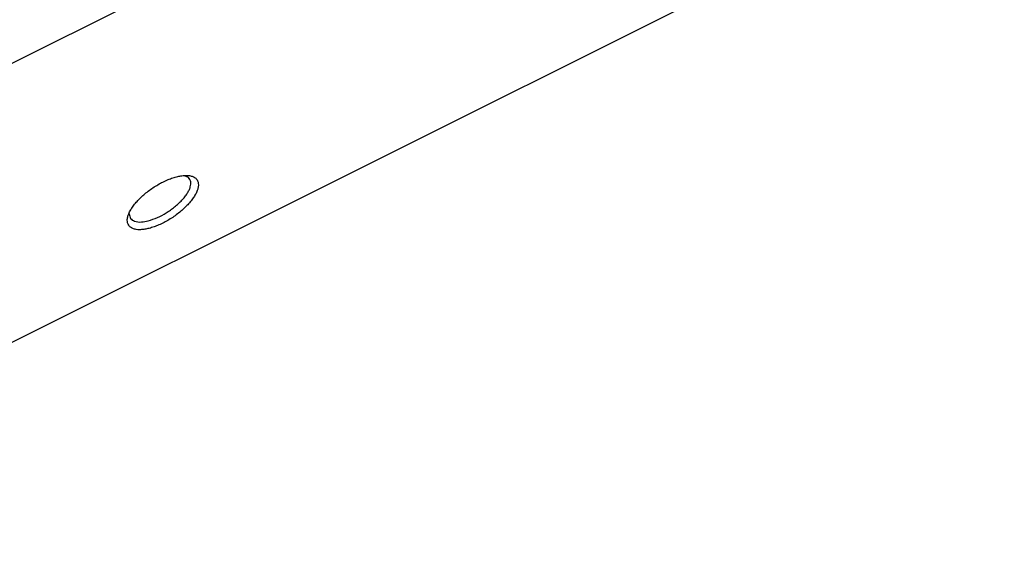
# Model space of a CAD drawing. Header units: inches. Extents: x 13 to 408, y 12 to 282.
# Tile 11 of 22: x 368 to 404, y 181 to 200. Entities that reach past the tile are written whole.
import ezdxf

# ---------------------------------------------------------------- set-up
doc = ezdxf.new("R2010")
doc.units = ezdxf.units.IN

msp = doc.modelspace()

# ---------------------------------------------------------------- linework, layer by layer
at = {"color": 250, "linetype": 'Continuous'}
for p, q in [((354.438, 192.386), (402.763, 216.548)), ((352.52, 181.227), (403.615, 206.774)), ((373.811, 194.671), (373.658, 194.727))]:
    msp.add_line(p, q, dxfattribs=at)
for points, knots in [([(371.775, 192.802), (371.814, 192.789), (371.892, 192.763), (372.028, 192.758), (372.173, 192.768), (372.337, 192.799), (372.507, 192.847), (372.688, 192.916), (372.869, 192.999), (373.053, 193.098), (373.233, 193.21), (373.405, 193.333), (373.567, 193.464), (373.714, 193.6), (373.847, 193.741), (373.957, 193.879), (374.049, 194.019), (374.114, 194.149), (374.159, 194.276), (374.175, 194.39), (374.163, 194.496), (374.125, 194.588), (374.055, 194.658), (373.961, 194.71), (373.849, 194.74), (373.715, 194.748), (373.57, 194.737), (373.406, 194.706), (373.236, 194.657), (373.055, 194.589), (372.873, 194.506), (372.689, 194.406), (372.51, 194.295), (372.338, 194.172), (372.175, 194.041), (372.028, 193.905), (371.896, 193.764), (371.785, 193.626), (371.694, 193.486), (371.628, 193.356), (371.583, 193.229), (371.568, 193.115), (371.58, 193.008), (371.618, 192.917), (371.687, 192.846), (371.746, 192.817), (371.775, 192.802)], [0, 0, 0, 0, 0.12278, 0.245638, 0.40226, 0.558706, 0.745232, 0.931837, 1.138436, 1.345012, 1.558588, 1.772163, 1.978739, 2.185338, 2.371943, 2.55847, 2.714915, 2.871537, 2.994395, 3.117175, 3.215381, 3.311997, 3.408613, 3.506819, 3.629599, 3.752457, 3.90908, 4.065525, 4.252051, 4.438657, 4.645256, 4.851831, 5.065407, 5.278982, 5.485558, 5.692157, 5.878762, 6.065289, 6.221734, 6.378357, 6.501214, 6.623994, 6.722201, 6.818816, 6.915432, 7.013639, 7.013639, 7.013639, 7.013639]), ([(372.34, 193.086), (372.454, 193.123), (372.68, 193.197), (372.946, 193.343), (373.151, 193.478), (373.301, 193.591), (373.441, 193.711), (373.564, 193.834), (373.673, 193.961), (373.761, 194.083), (373.831, 194.205), (373.884, 194.341), (373.918, 194.515), (373.847, 194.619), (373.811, 194.671)], [0, 0, 0, 0, 0.356628, 0.713336, 0.903902, 1.094423, 1.275548, 1.456724, 1.616699, 1.776492, 1.906596, 2.037427, 2.220617, 2.401934, 2.401934, 2.401934, 2.401934]), ([(371.645, 193.34), (371.654, 193.28), (371.672, 193.161), (371.859, 193.045), (372.09, 193.034), (372.257, 193.069), (372.34, 193.086)], [0, 0, 0, 0, 0.1726829, 0.3455226, 0.6009545, 0.8557184, 0.8557184, 0.8557184, 0.8557184])]:
    msp.add_open_spline(points, degree=3, knots=knots, dxfattribs=at)

doc.saveas('drawing.dxf')
